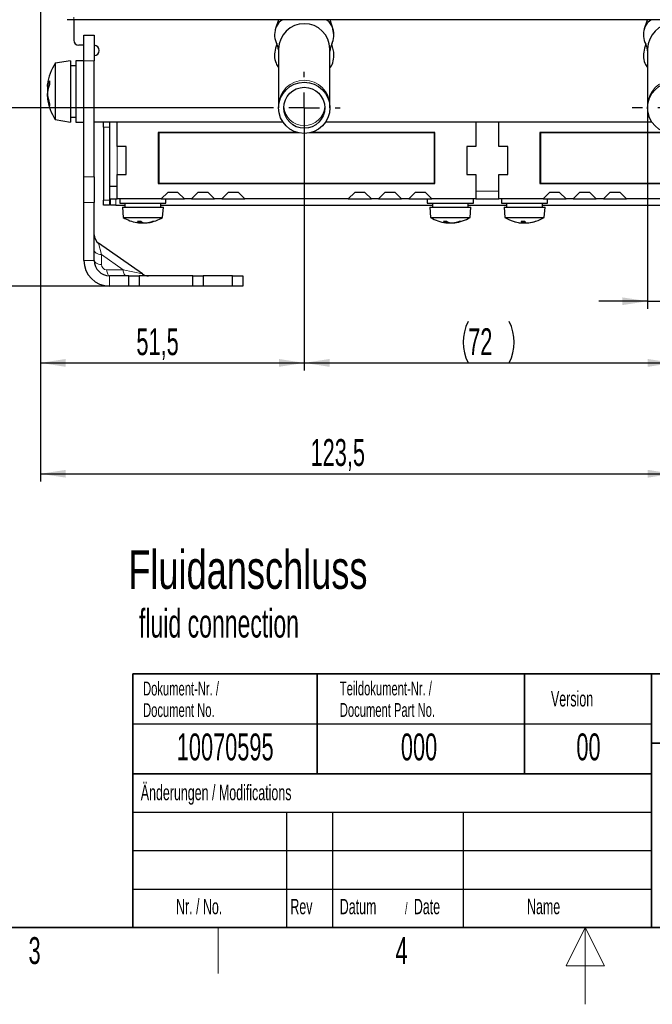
# Paper-space layout 'Blatt3' of a CAD drawing. Header units: millimetres. Extents: x 5 to 418, y 2 to 292.
# Tile 2 of 39: x 143 to 226, y 2 to 130. Entities that reach past the tile are written whole.
import ezdxf

# ---------------------------------------------------------------- set-up
doc = ezdxf.new("R2010")
doc.units = ezdxf.units.MM
doc.layers.add('SLD-0', color=7, linetype='Continuous')
doc.styles.add('SLDTEXTSTYLE0', font='TXT', dxfattribs={"width": 0.7})
doc.styles.add('SLDTEXTSTYLE1', font='TXT', dxfattribs={"width": 0.605})
doc.styles.add('SLDTEXTSTYLE3', font='TXT', dxfattribs={"width": 0.57})
doc.dimstyles.new('SLDDIMSTYLE2', dxfattribs={"dimtxt": 3.5, "dimasz": 3.302, "dimexe": 0, "dimexo": 0.0625, "dimgap": 0.875, "dimtad": 1, "dimlfac": 1.5, "dimrnd": 1e-09, "dimzin": 12, "dimdsep": 46, "dimtxsty": 'SLDTEXTSTYLE1', "dimsah": 1, "dimcen": 0.09, "dimadec": 0, "dimazin": 3, "dimtfac": 1, "dimtmove": 0, "dimatfit": 0, "dimfxl": 1, "dimfrac": 2, "dimtolj": 1, "dimtzin": 12, "dimarcsym": 0})
doc.dimstyles.new('SLDDIMSTYLE5', dxfattribs={"dimtxt": 3.5, "dimasz": 3.302, "dimexe": 0, "dimexo": 0.0625, "dimgap": 0.875, "dimtad": 1, "dimlfac": 1.5, "dimrnd": 1e-09, "dimzin": 12, "dimdsep": 46, "dimtxsty": 'SLDTEXTSTYLE1', "dimsah": 1, "dimcen": 0.09, "dimadec": 0, "dimazin": 3, "dimtfac": 1, "dimtofl": 0, "dimtmove": 0, "dimatfit": 3, "dimfxl": 1, "dimfrac": 2, "dimtolj": 1, "dimtzin": 12, "dimarcsym": 0})

# ---------------------------------------------------------------- blocks, each defined once
blk = doc.blocks.new('_D_12')
at = {"layer": 'SLD-0', "color": 7}
for p, q in [((146.11, 140.8), (146.11, 84.47)), ((180.44, 114), (180.44, 84.47)), ((146.11, 85.47), (180.44, 85.47))]:
    blk.add_line(p, q, dxfattribs=at)
for points in [[(146.11, 85.47), (149.41, 84.96), (149.41, 85.98)], [(180.44, 85.47), (177.14, 85.98), (177.14, 84.96)]]:
    blk.add_solid(points, dxfattribs=at)
at = {"layer": 'SLD-0', "color": 7, "insert": (158.6, 89.98), "char_height": 3.5, "attachment_point": 1, "style": 'SLDTEXTSTYLE1'}
blk.add_mtext('51,5', dxfattribs=at)
blk = doc.blocks.new('_D_13')
at = {"layer": 'SLD-0', "color": 7}
for p, q in [((180.44, 118.67), (180.44, 84.47)), ((228.44, 113.34), (228.44, 84.47)), ((180.44, 85.47), (228.44, 85.47))]:
    blk.add_line(p, q, dxfattribs=at)
for centre, start, end in [((207.14, 88.15), 153.4349, 206.5651), ((201.74, 88.15), 333.4349, 26.5651)]:
    blk.add_arc(centre, 6.01, start, end, dxfattribs=at)
for points in [[(180.44, 85.47), (183.74, 84.96), (183.74, 85.98)], [(228.44, 85.47), (225.14, 85.98), (225.14, 84.96)]]:
    blk.add_solid(points, dxfattribs=at)
at = {"layer": 'SLD-0', "color": 7, "insert": (201.77, 89.98), "char_height": 3.5, "attachment_point": 1, "style": 'SLDTEXTSTYLE1'}
blk.add_mtext('72', dxfattribs=at)
blk = doc.blocks.new('_D_14')
at = {"layer": 'SLD-0', "color": 7}
for p, q in [((225.11, 118.67), (225.11, 92.5)), ((231.78, 118.67), (231.78, 92.5)), ((225.11, 93.5), (218.76, 93.5)), ((225.11, 93.5), (231.78, 93.5)), ((231.78, 93.5), (256.92, 93.5))]:
    blk.add_line(p, q, dxfattribs=at)
for points in [[(225.11, 93.5), (221.81, 94), (221.81, 92.99)], [(231.78, 93.5), (235.08, 92.99), (235.08, 94)]]:
    blk.add_solid(points, dxfattribs=at)
at = {"layer": 'SLD-0', "color": 7, "char_height": 3.5, "attachment_point": 1}
for s, insert, style in [('D =', (238.86, 98.02), 'SLDTEXTSTYLE3'), ('%%c', (246.47, 98.01), 'SLDTEXTSTYLE1'), ('10', (251.58, 98.02), 'SLDTEXTSTYLE1')]:
    blk.add_mtext(s, dxfattribs=dict(at, insert=insert, style=style))
blk = doc.blocks.new('_D_15')
at = {"layer": 'SLD-0', "color": 7}
for p, q in [((146.11, 140.8), (146.11, 70.04)), ((228.44, 118.67), (228.44, 70.04)), ((146.11, 71.04), (228.44, 71.04))]:
    blk.add_line(p, q, dxfattribs=at)
for points in [[(146.11, 71.04), (149.41, 70.54), (149.41, 71.55)], [(228.44, 71.04), (225.14, 71.55), (225.14, 70.54)]]:
    blk.add_solid(points, dxfattribs=at)
at = {"layer": 'SLD-0', "color": 7, "insert": (181.26, 75.56), "char_height": 3.5, "attachment_point": 1, "style": 'SLDTEXTSTYLE1'}
blk.add_mtext('123,5', dxfattribs=at)
blk = doc.blocks.new('_D_16')
at = {"layer": 'SLD-0', "color": 7}
for p, q in [((149.48, 138.14), (133.46, 138.14)), ((134.46, 138.14), (134.46, 118.67)), ((175.78, 118.67), (133.46, 118.67))]:
    blk.add_line(p, q, dxfattribs=at)
for points in [[(134.46, 138.14), (133.95, 134.83), (134.97, 134.83)], [(134.46, 118.67), (134.97, 121.97), (133.95, 121.97)]]:
    blk.add_solid(points, dxfattribs=at)
at = {"layer": 'SLD-0', "color": 7, "insert": (129.95, 123.72), "char_height": 3.5, "attachment_point": 1, "rotation": 90, "style": 'SLDTEXTSTYLE1'}
blk.add_mtext('29,2', dxfattribs=at)
blk = doc.blocks.new('_D_17')
at = {"layer": 'SLD-0', "color": 7}
for p, q in [((175.78, 118.67), (133.46, 118.67)), ((134.46, 118.67), (134.46, 95.47)), ((158.94, 95.47), (133.46, 95.47))]:
    blk.add_line(p, q, dxfattribs=at)
for points in [[(134.46, 118.67), (133.95, 115.37), (134.97, 115.37)], [(134.46, 95.47), (134.97, 98.77), (133.95, 98.77)]]:
    blk.add_solid(points, dxfattribs=at)
at = {"layer": 'SLD-0', "color": 7, "insert": (129.95, 102.39), "char_height": 3.5, "attachment_point": 1, "rotation": 90, "style": 'SLDTEXTSTYLE1'}
blk.add_mtext('34,8', dxfattribs=at)
blk = doc.blocks.new('_D_18')
at = {"layer": 'SLD-0', "color": 7}
for p, q in [((149.48, 138.14), (119.8, 138.14)), ((120.8, 138.14), (120.8, 95.47)), ((158.94, 95.47), (119.8, 95.47))]:
    blk.add_line(p, q, dxfattribs=at)
for centre, start, end in [((118.12, 114.1), 63.4349, 116.5651), ((118.12, 119.5), 243.4349, 296.5651)]:
    blk.add_arc(centre, 6.01, start, end, dxfattribs=at)
for points in [[(120.8, 138.14), (120.29, 134.83), (121.31, 134.83)], [(120.8, 95.47), (121.31, 98.77), (120.29, 98.77)]]:
    blk.add_solid(points, dxfattribs=at)
at = {"layer": 'SLD-0', "color": 7, "insert": (116.29, 114.13), "char_height": 3.5, "attachment_point": 1, "rotation": 90, "style": 'SLDTEXTSTYLE1'}
blk.add_mtext('64', dxfattribs=at)
blk = doc.blocks.new('SW_CENTERMARKSYMBOL_6')
at = {"layer": 'SLD-0', "color": 0}
for p, q in [((0, 4), (0, 4.67)), ((0, 0), (0, 2)), ((-4, 0), (-4.67, 0)), ((0, 0), (-2, 0)), ((0, 0), (0, -2)), ((0, 0), (2, 0)), ((4, 0), (4.67, 0)), ((0, -4), (0, -4.67))]:
    blk.add_line(p, q, dxfattribs=at)
blk = doc.blocks.new('SW_CENTERMARKSYMBOL_7')
at = {"layer": 'SLD-0', "color": 0}
for p, q in [((0, 4), (0, 5.33)), ((0, 0), (0, 2)), ((-4, 0), (-5.33, 0)), ((0, 0), (-2, 0)), ((0, 0), (0, -2)), ((0, 0), (2, 0)), ((4, 0), (5.33, 0)), ((0, -4), (0, -5.33))]:
    blk.add_line(p, q, dxfattribs=at)

psp = doc.layouts.new('Blatt3')

# ---------------------------------------------------------------- linework, layer by layer
at = {"color": 7, "linetype": 'Continuous', "lineweight": 25}
for p, q in [((150.4428, 130.1352), (149.5767, 130.1352)), ((150.4428, 130.1352), (150.4428, 127.4685)), ((307.7761, 130.1352), (150.4428, 130.1352)), ((177.0873, 130.1352), (176.71, 128.9975)), ((177.1393, 129.7526), (176.7896, 129.2077)), ((177.4048, 129.9876), (177.1393, 129.7526)), ((177.6454, 130.1352), (177.4048, 129.9876)), ((184.1756, 128.9975), (183.7982, 130.1352)), ((224.71, 128.9975), (225.0873, 130.1352)), ((224.7896, 129.2077), (225.1393, 129.7526)), ((225.4048, 129.9876), (225.1393, 129.7526)), ((225.6454, 130.1352), (225.4048, 129.9876)), ((176.6928, 128.8546), (176.7764, 129.1751)), ((176.7761, 129.1752), (176.71, 128.9975)), ((176.7896, 129.2077), (176.7763, 129.1755)), ((184.1095, 129.1752), (184.096, 129.2077)), ((184.3093, 128.1997), (184.1095, 129.1752)), ((224.7764, 129.1751), (224.6907, 128.8464)), ((224.71, 128.9975), (224.7761, 129.1752)), ((224.7896, 129.2077), (224.7761, 129.1752)), ((151.7761, 128.1352), (153.1095, 128.1352)), ((151.7761, 124.8018), (151.7761, 128.1352)), ((153.1095, 128.1352), (153.1095, 124.8018)), ((176.8787, 126.9429), (176.7116, 126.4106)), ((184.1772, 126.4096), (184.0089, 126.9468)), ((224.8787, 126.9429), (224.7116, 126.4106)), ((151.7761, 126.8018), (151.1095, 126.8018)), ((177.1095, 126.3352), (177.1095, 118.9727)), ((183.7761, 118.9727), (183.7761, 126.3352)), ((225.1095, 126.3352), (225.1095, 118.9727)), ((150.0428, 124.8018), (148.0428, 124.4685)), ((148.0428, 124.4685), (148.0428, 117.7118)), ((150.0428, 124.8018), (150.0428, 117.4309)), ((151.7761, 124.8018), (150.7095, 124.8018)), ((150.7095, 124.8018), (150.7095, 117.4309)), ((151.7761, 109.6822), (151.7761, 124.8018)), ((153.1095, 109.6822), (153.1095, 124.8018)), ((150.7095, 124.1352), (150.0428, 124.1352)), ((147.2187, 121.4732), (147.0156, 121.5178)), ((147.026, 121.5155), (147.0156, 121.4796)), ((147.0754, 121.4671), (147.0156, 121.4796)), ((147.047, 121.4147), (147.0156, 121.4207)), ((147.0242, 121.194), (147.0156, 121.195)), ((147.0257, 121.0807), (147.0156, 121.0816)), ((147.0648, 120.9573), (147.0156, 120.9597)), ((147.0339, 120.1865), (147.0156, 120.183)), ((147.0541, 120.1321), (147.0156, 120.1241)), ((147.0814, 120.1003), (147.0156, 120.0858)), ((177.1095, 118.9727), (177.1095, 118.6685)), ((183.7761, 118.6685), (183.7761, 118.9727)), ((225.1095, 118.9727), (225.1095, 118.6685)), ((148.0428, 117.7118), (148.0428, 117.1352)), ((148.0428, 117.1352), (150.0428, 116.8018)), ((150.0428, 117.4685), (150.7095, 117.4685)), ((150.0428, 117.4309), (150.0428, 116.8018)), ((150.7095, 117.4309), (150.7095, 116.8018)), ((150.7095, 116.8018), (151.7761, 116.8018)), ((177.6812, 116.8018), (153.1095, 116.8018)), ((154.3095, 116.1352), (154.3095, 116.8018)), ((155.1095, 116.8018), (155.1095, 116.1352)), ((156.1095, 113.6352), (156.1095, 116.8018)), ((225.6812, 116.8018), (183.2044, 116.8018)), ((202.7761, 116.8018), (202.7761, 113.6352)), ((205.7761, 113.6352), (205.7761, 116.8018)), ((154.3095, 116.1352), (154.3095, 106.6685)), ((155.1095, 116.1352), (155.1095, 106.6685)), ((179.5095, 115.4685), (161.4428, 115.4685)), ((161.4428, 115.4685), (161.4428, 108.8018)), ((179.7795, 115.4018), (161.5095, 115.4018)), ((161.5095, 115.4018), (161.5095, 108.8685)), ((197.3761, 115.4018), (181.1061, 115.4018)), ((197.4428, 115.4685), (181.3761, 115.4685)), ((197.3761, 108.8685), (197.3761, 115.4018)), ((197.4428, 108.8018), (197.4428, 115.4685)), ((227.5095, 115.4685), (211.1095, 115.4685)), ((211.1095, 115.4685), (211.1095, 108.8018)), ((211.1761, 115.4018), (211.1761, 108.8685)), ((227.7795, 115.4018), (211.1761, 115.4018)), ((157.2761, 113.6352), (156.1095, 113.6352)), ((157.2761, 109.9685), (157.2761, 113.6352)), ((202.7761, 113.6352), (201.6095, 113.6352)), ((201.6095, 113.6352), (201.6095, 109.9685)), ((206.9428, 113.6352), (205.7761, 113.6352)), ((206.9428, 109.9685), (206.9428, 113.6352)), ((151.7761, 106.3488), (151.7761, 109.6822)), ((153.1095, 109.6822), (153.1095, 106.3488)), ((156.1095, 109.9685), (157.2761, 109.9685)), ((156.1095, 106.8018), (156.1095, 109.9685)), ((201.6095, 109.9685), (202.7761, 109.9685)), ((202.7761, 109.9685), (202.7761, 106.8018)), ((205.7761, 109.9685), (206.9428, 109.9685)), ((205.7761, 106.8018), (205.7761, 109.9685)), ((155.1095, 108.4685), (156.1095, 108.4685)), ((161.4428, 108.8018), (197.4428, 108.8018)), ((161.5095, 108.8685), (197.3761, 108.8685)), ((162.6747, 107.6366), (161.8399, 106.8018)), ((164.008, 107.6366), (162.6747, 107.6366)), ((164.8428, 106.8018), (164.008, 107.6366)), ((166.608, 107.6366), (165.7733, 106.8018)), ((167.9414, 107.6366), (166.608, 107.6366)), ((168.7761, 106.8018), (167.9414, 107.6366)), ((170.5414, 107.6366), (169.7066, 106.8018)), ((171.8747, 107.6366), (170.5414, 107.6366)), ((172.7095, 106.8018), (171.8747, 107.6366)), ((187.0109, 107.6366), (186.1761, 106.8018)), ((188.3442, 107.6366), (187.0109, 107.6366)), ((189.179, 106.8018), (188.3442, 107.6366)), ((190.9442, 107.6366), (190.1095, 106.8018)), ((192.2776, 107.6366), (190.9442, 107.6366)), ((193.1123, 106.8018), (192.2776, 107.6366)), ((194.8776, 107.6366), (194.0428, 106.8018)), ((196.2109, 107.6366), (194.8776, 107.6366)), ((197.0457, 106.8018), (196.2109, 107.6366)), ((211.1095, 108.8018), (247.1095, 108.8018)), ((211.1761, 108.8685), (247.0428, 108.8685)), ((212.3414, 107.6366), (211.5066, 106.8018)), ((213.6747, 107.6366), (212.3414, 107.6366)), ((214.5095, 106.8018), (213.6747, 107.6366)), ((216.2747, 107.6366), (215.4399, 106.8018)), ((217.608, 107.6366), (216.2747, 107.6366)), ((218.4428, 106.8018), (217.608, 107.6366)), ((220.208, 107.6366), (219.3733, 106.8018)), ((221.5414, 107.6366), (220.208, 107.6366)), ((222.3761, 106.8018), (221.5414, 107.6366)), ((154.3095, 106.0018), (154.3095, 106.6685)), ((155.1095, 106.6685), (155.1095, 106.0018)), ((155.2428, 106.0018), (155.2428, 106.8018)), ((155.2428, 106.8018), (155.9095, 106.8018)), ((155.9095, 106.8018), (156.1095, 106.8018)), ((161.8399, 106.8018), (156.1095, 106.8018)), ((156.4428, 106.8018), (156.4428, 106.2685)), ((161.8399, 106.8018), (162.2741, 106.8018)), ((162.2741, 106.8018), (162.4428, 106.8018)), ((162.4428, 106.2685), (162.4428, 106.8018)), ((162.4428, 106.8018), (164.8428, 106.8018)), ((165.7733, 106.8018), (164.8428, 106.8018)), ((165.7733, 106.8018), (168.7761, 106.8018)), ((169.7066, 106.8018), (168.7761, 106.8018)), ((169.7066, 106.8018), (172.7095, 106.8018)), ((186.1761, 106.8018), (172.7095, 106.8018)), ((186.1761, 106.8018), (189.179, 106.8018)), ((190.1095, 106.8018), (189.179, 106.8018)), ((190.1095, 106.8018), (193.1123, 106.8018)), ((194.0428, 106.8018), (193.1123, 106.8018)), ((194.0428, 106.8018), (196.4428, 106.8018)), ((196.4428, 106.8018), (196.4428, 106.2685)), ((196.4428, 106.8018), (197.0457, 106.8018)), ((202.7761, 106.8018), (197.0457, 106.8018)), ((202.4428, 106.2685), (202.4428, 106.8018)), ((202.7761, 106.8018), (205.7761, 106.8018)), ((211.5066, 106.8018), (205.7761, 106.8018)), ((206.1095, 106.8018), (206.1095, 106.2685)), ((211.5066, 106.8018), (212.077, 106.8018)), ((212.077, 106.8018), (212.1095, 106.8018)), ((212.1095, 106.2685), (212.1095, 106.8018)), ((212.1095, 106.8018), (214.5095, 106.8018)), ((215.4399, 106.8018), (214.5095, 106.8018)), ((215.4399, 106.8018), (218.4428, 106.8018)), ((219.3733, 106.8018), (218.4428, 106.8018)), ((219.3733, 106.8018), (222.3761, 106.8018)), ((235.8428, 106.8018), (222.3761, 106.8018)), ((151.7761, 98.8018), (151.7761, 106.3488)), ((153.1095, 98.8018), (153.1095, 106.3488)), ((155.1095, 106.0018), (154.3095, 106.0018)), ((155.9095, 106.0018), (155.2428, 106.0018)), ((155.9095, 106.0018), (157.1095, 106.0018)), ((156.4428, 106.2685), (162.2741, 106.2685)), ((156.7761, 105.7352), (156.8761, 104.4018)), ((156.7761, 105.7352), (161.9595, 105.7352)), ((157.1095, 106.2685), (157.1095, 105.7352)), ((161.7761, 105.7352), (161.7761, 106.2685)), ((161.7761, 106.0018), (197.1095, 106.0018)), ((161.9595, 105.7352), (162.1095, 105.7352)), ((162.0095, 104.4018), (162.1095, 105.7352)), ((162.2741, 106.2685), (162.4428, 106.2685)), ((196.4428, 106.2685), (202.0807, 106.2685)), ((196.7761, 105.7352), (196.8761, 104.4018)), ((196.7761, 105.7352), (201.7876, 105.7352)), ((197.1095, 106.2685), (197.1095, 105.7352)), ((201.7761, 105.7352), (201.7761, 106.2685)), ((201.7761, 106.0018), (206.7761, 106.0018)), ((201.7876, 105.7352), (202.1095, 105.7352)), ((202.0095, 104.4018), (202.1095, 105.7352)), ((202.0807, 106.2685), (202.4428, 106.2685)), ((206.1095, 106.2685), (212.077, 106.2685)), ((206.4428, 105.7352), (206.5428, 104.4018)), ((206.4428, 105.7352), (211.7472, 105.7352)), ((206.7761, 106.2685), (206.7761, 105.7352)), ((211.4428, 105.7352), (211.4428, 106.2685)), ((211.4428, 106.0018), (246.7761, 106.0018)), ((211.6761, 104.4018), (211.7761, 105.7352)), ((211.7472, 105.7352), (211.7761, 105.7352)), ((212.077, 106.2685), (212.1095, 106.2685)), ((156.8761, 104.4018), (161.8651, 104.4018)), ((159.0538, 103.8967), (159.0264, 103.7027)), ((159.0435, 103.8239), (159.0462, 103.7027)), ((159.2498, 103.8448), (159.2395, 103.6912)), ((161.8651, 104.4018), (162.0095, 104.4018)), ((196.8761, 104.4018), (201.6997, 104.4018)), ((198.9923, 103.876), (198.9687, 103.7027)), ((199.0185, 103.8612), (198.9934, 103.6912)), ((199.1125, 103.8127), (199.1173, 103.7027)), ((201.6997, 104.4018), (202.0095, 104.4018)), ((206.5428, 104.4018), (211.6483, 104.4018)), ((208.8029, 103.8965), (208.7753, 103.7027)), ((208.849, 103.8958), (208.8302, 103.6912)), ((208.9517, 103.896), (208.9256, 103.7027)), ((211.6483, 104.4018), (211.6761, 104.4018)), ((158.663, 103.7315), (158.9023, 103.6987)), ((158.8694, 103.7031), (158.8694, 103.7027)), ((158.9818, 103.6915), (158.9817, 103.6912)), ((158.9874, 103.6931), (158.9871, 103.6912)), ((159.0144, 103.6915), (159.0143, 103.6912)), ((159.0892, 103.6933), (159.0889, 103.6912)), ((159.2525, 103.692), (159.2524, 103.6912)), ((159.3579, 103.6926), (159.3579, 103.6912)), ((159.3727, 103.7659), (159.3649, 103.7027)), ((159.5529, 103.699), (159.5532, 103.6912)), ((159.7498, 103.6964), (159.7503, 103.6912)), ((159.8589, 103.7049), (159.8592, 103.7027)), ((159.8633, 103.7054), (159.8653, 103.6912)), ((159.8712, 103.6915), (159.8712, 103.6912)), ((159.8982, 103.6931), (159.8984, 103.6912)), ((159.9038, 103.6915), (159.9039, 103.6912)), ((159.9833, 103.6987), (160.2226, 103.7315)), ((160.0109, 103.7251), (160.0125, 103.7027)), ((198.9742, 103.6924), (198.974, 103.6912)), ((198.9992, 103.6927), (198.999, 103.6912)), ((199.027, 103.6932), (199.0267, 103.6912)), ((199.1087, 103.7037), (199.1086, 103.7027)), ((199.1643, 103.6991), (199.1635, 103.6912)), ((199.2918, 103.6919), (199.2918, 103.6912)), ((199.3111, 103.734), (199.3092, 103.6912)), ((199.448, 103.6917), (199.448, 103.6912)), ((199.6585, 103.6952), (199.6588, 103.6912)), ((199.8188, 103.6961), (199.8194, 103.6912)), ((199.8864, 103.6927), (199.8866, 103.6912)), ((199.8881, 103.7188), (199.8922, 103.6912)), ((199.9114, 103.6924), (199.9116, 103.6912)), ((200.0143, 103.7399), (200.0177, 103.7027)), ((208.5363, 103.7058), (208.536, 103.7027)), ((208.6484, 103.6915), (208.6484, 103.6912)), ((208.6545, 103.6956), (208.6538, 103.6912)), ((208.7558, 103.6933), (208.7556, 103.6912)), ((208.9065, 103.6958), (208.9062, 103.6912)), ((209.0246, 103.6926), (209.0246, 103.6912)), ((209.2189, 103.7174), (209.2199, 103.6912)), ((209.4169, 103.6924), (209.417, 103.6912)), ((209.4854, 103.6961), (209.4861, 103.6912)), ((209.5316, 103.6935), (209.5319, 103.6912)), ((209.5644, 103.6956), (209.5651, 103.6912)), ((209.5705, 103.6915), (209.5705, 103.6912)), ((209.6539, 103.7114), (209.6543, 103.7027)), ((159.3954, 97.043), (153.678, 101.0463)), ((157.6095, 96.8018), (155.1095, 96.8018)), ((157.6095, 95.4685), (157.6095, 96.8018)), ((157.6095, 96.8018), (158.9428, 96.8018)), ((158.9428, 96.8018), (158.9428, 95.4685)), ((165.9428, 96.8018), (158.9428, 96.8018)), ((165.9428, 95.4685), (165.9428, 96.8018)), ((165.9428, 96.8018), (167.2761, 96.8018)), ((167.2761, 96.8018), (167.2761, 95.4685)), ((171.1095, 96.8018), (167.2761, 96.8018)), ((171.1095, 95.4685), (171.1095, 96.8018)), ((171.1095, 96.8018), (172.4428, 96.8018)), ((172.4428, 96.8018), (172.4428, 95.4685)), ((157.6095, 95.4685), (155.1095, 95.4685)), ((158.9428, 95.4685), (157.6095, 95.4685)), ((165.9428, 95.4685), (158.9428, 95.4685)), ((167.2761, 95.4685), (165.9428, 95.4685)), ((171.1095, 95.4685), (167.2761, 95.4685)), ((172.4428, 95.4685), (171.1095, 95.4685))]:
    psp.add_line(p, q, dxfattribs=at)
at = {"color": 7, "linetype": 'Continuous', "lineweight": 18}
for p, q in [((150.4428, 130.1352), (150.4428, 130.4627)), ((184.096, 129.2077), (184.1058, 129.2077)), ((184.1095, 129.1752), (184.1166, 129.1752)), ((153.1095, 124.8018), (151.7761, 124.8018)), ((155.1095, 116.1352), (154.3095, 116.1352)), ((156.1095, 109.9685), (156.1095, 113.6352)), ((151.7761, 109.6822), (153.1095, 109.6822)), ((205.7761, 107.8018), (202.7761, 107.8018)), ((154.3095, 106.6685), (155.1095, 106.6685)), ((155.9095, 106.8018), (155.9095, 106.0018)), ((153.1095, 106.3488), (151.7761, 106.3488)), ((154.0604, 99.5578), (153.678, 101.0463)), ((153.1095, 98.8018), (151.7761, 98.8018)), ((154.0604, 99.5578), (154.0604, 98.2557)), ((156.872, 97.5891), (154.0604, 99.5578)), ((154.7271, 97.5891), (156.872, 97.5891)), ((156.872, 97.5891), (159.3954, 97.043)), ((155.1095, 96.8018), (155.1095, 95.4685))]:
    psp.add_line(p, q, dxfattribs=at)
at = {"color": 7, "linetype": 'Continuous', "lineweight": 25, "flags": 128}
for points in [[(147.0156, 121.5178), (147.0321, 121.6741), (147.0361, 121.7055)], [(147.0398, 121.4745), (147.0321, 121.3983), (147.0156, 121.195)], [(147.0541, 121.4715), (147.0321, 121.2786), (147.0156, 121.0816)], [(147.0519, 121.4541), (147.0321, 121.4388), (147.0156, 121.4207)], [(147.0156, 120.9597), (147.0321, 120.8284), (147.0361, 120.8018)], [(147.0541, 120.1321), (147.0321, 120.3251), (147.0156, 120.5221)], [(147.0398, 120.1292), (147.0321, 120.2054), (147.0156, 120.4087)], [(158.8731, 103.7027), (158.7592, 103.717), (158.663, 103.7315)], [(159.3649, 103.7027), (159.4069, 103.717), (159.4428, 103.7315)], [(198.9749, 103.7222), (199.0097, 103.717), (199.1173, 103.7027)]]:
    psp.add_lwpolyline(points, dxfattribs=at)
at = {"color": 7, "linetype": 'Continuous', "lineweight": 18, "flags": 128}
for points in [[(154.0604, 99.5578), (153.8618, 99.5908), (153.678, 99.6369), (153.5138, 99.695), (153.3733, 99.7635), (153.2601, 99.8407), (153.1771, 99.9246), (153.1265, 100.0131), (153.1095, 100.1039)], [(154.0604, 98.2557), (153.8618, 98.2888), (153.678, 98.3349), (153.5138, 98.3929), (153.3733, 98.4614), (153.2601, 98.5386), (153.1771, 98.6225), (153.1265, 98.711), (153.1095, 98.8018)], [(154.7271, 97.5891), (154.7556, 97.4206), (154.7914, 97.2669), (154.8337, 97.131), (154.8817, 97.0158), (154.9344, 96.9237), (154.9907, 96.8565), (155.0495, 96.8156), (155.1095, 96.8018)], [(157.2544, 96.8018), (157.1944, 96.8156), (157.1357, 96.8565), (157.0794, 96.9237), (157.0267, 97.0158), (156.9786, 97.131), (156.9363, 97.2669), (156.9005, 97.4206), (156.872, 97.5891)]]:
    psp.add_lwpolyline(points, dxfattribs=at)
at = {"color": 7, "linetype": 'Continuous', "lineweight": 25}
for centre, radius in [((180.4428, 118.6685), 3.3333), ((228.4428, 118.6685), 3.3333), ((180.4428, 118.6685), 2.6667)]:
    psp.add_circle(centre, radius, dxfattribs=at)
for centre, radius, start, end in [((180.4428, 126.2835), 3.3337, 0.88751, 179.11249), ((228.4428, 126.2835), 3.3337, 0.88751, 179.11249), ((179.2095, 128.1685), 2.6333, 161.650892, 207.73729), ((181.6761, 128.1685), 2.6333, 332.358508, 18.349108), ((227.2095, 128.1685), 2.6333, 161.650892, 207.73729), ((151.1095, 127.4685), 0.6667, 180, 270), ((153.1095, 126.1352), 0.6667, 270, 90), ((153.8115, 120.8018), 6.8354, 147.559613, 172.403347), ((148.3694, 121.294), 1.3722, 140.210461, 170.611507), ((152.192, 121.9361), 4.8827, 177.228596, 182.771404), ((150.3203, 120.2774), 3.325, 154.669071, 173.669285), ((152.7676, 120.539), 5.7674, 170.739525, 175.817528), ((152.9152, 121.0842), 5.9161, 184.26674, 198.805643), ((150.9783, 120.4239), 3.9771, 184.876028, 202.913221), ((153.8115, 120.8018), 6.8354, 187.596653, 212.440387), ((149.3037, 119.0263), 1.9944, 175.66328, 184.33672), ((159.4428, 108.5268), 4.8583, 238.109208, 260.763222), ((158.9577, 108.2047), 4.3091, 267.062907, 272.937093), ((159.2634, 104.3584), 0.6972, 220.962742, 250.126384), ((159.8364, 104.6405), 0.9896, 228.334094, 251.397308), ((159.3386, 108.187), 4.5122, 276.372467, 288.231329), ((159.4646, 108.5074), 4.8314, 276.026034, 287.567453), ((159.5393, 107.9329), 4.2566, 276.383526, 288.713198), ((159.5468, 107.8369), 4.1606, 278.923543, 284.259347), ((159.4428, 108.5268), 4.8583, 279.236778, 301.890792), ((160.8276, 104.4272), 0.5316, 261.634355, 278.365645), ((199.4428, 108.5268), 4.8583, 238.109208, 263.34091), ((198.744, 107.6367), 3.741, 266.847759, 273.152241), ((199.2402, 104.8567), 1.1855, 233.694993, 256.761154), ((199.774, 105.2131), 1.5493, 237.8568, 257.142053), ((199.2886, 107.6955), 4.0215, 276.849402, 289.357117), ((199.4428, 108.5268), 4.8583, 276.65909, 301.890792), ((199.5778, 107.3536), 3.6773, 276.870628, 290.148282), ((200.733, 104.9953), 1.0997, 264.184952, 275.815048), ((209.1095, 108.5268), 4.8583, 238.109208, 252.221094), ((209.065, 108.4007), 4.7246, 252.238435, 263.920422), ((209.1095, 108.5268), 4.8583, 252.368948, 263.612064), ((208.894, 108.6289), 4.7333, 267.19761, 272.80239), ((209.0747, 104.0037), 0.4246, 193.959431, 225.158055), ((208.5438, 104.1956), 0.6236, 307.760087, 331.833413), ((209.6752, 104.1956), 0.6236, 208.166587, 232.239913), ((209.0648, 108.5188), 4.8434, 276.075531, 287.56552), ((209.1095, 108.5268), 4.8583, 276.387936, 287.631052), ((209.1539, 108.4007), 4.7246, 276.079578, 287.761565), ((210.5608, 104.0031), 0.1074, 251.354937, 288.645063), ((209.1095, 108.5268), 4.8583, 287.778906, 301.890792), ((159.1041, 105.5012), 1.8138, 262.565208, 266.303778), ((159.09, 105.2445), 1.5571, 261.975104, 266.01123), ((159.1666, 106.519), 2.8316, 264.049268, 267.038404), ((159.3196, 108.1543), 4.4669, 265.259589, 267.6354), ((158.9679, 103.7263), 0.0631, 326.18182, 338.00386), ((159.4328, 108.581), 4.8936, 265.468758, 267.736205), ((159.1113, 105.7822), 2.0949, 273.507909, 276.951854), ((159.177, 106.7998), 3.1125, 272.862102, 275.694314), ((159.1964, 107.0565), 3.3692, 272.748065, 275.471519), ((159.6892, 107.0565), 3.3692, 264.528481, 267.251935), ((159.7086, 106.7998), 3.1125, 264.305686, 267.137898), ((159.7742, 105.7822), 2.0949, 263.048146, 266.492091), ((159.4528, 108.581), 4.8936, 272.263795, 274.531242), ((159.8591, 104.1472), 0.4603, 254.97739, 262.203621), ((159.9176, 103.7263), 0.0631, 201.99614, 213.81818), ((159.719, 106.519), 2.8316, 272.961596, 275.950732), ((159.7815, 105.5012), 1.8138, 273.696222, 277.434792), ((159.7956, 105.2445), 1.5571, 273.98877, 278.024896), ((199.118, 105.7453), 2.0579, 263.020111, 266.529123), ((199.023, 103.7872), 0.1005, 237.286611, 252.852446), ((199.0169, 103.9576), 0.2709, 280.495485, 289.795325), ((199.5014, 108.5128), 4.8255, 265.435288, 267.717133), ((199.0644, 104.9169), 1.2297, 274.622304, 279.09956), ((199.1598, 106.5558), 2.8685, 272.984555, 275.933352), ((199.7258, 106.5558), 2.8685, 264.066648, 267.015445), ((199.3842, 108.5128), 4.8255, 272.282867, 274.564712), ((199.8211, 104.9169), 1.2297, 260.90044, 265.377696), ((199.5338, 108.3442), 4.6568, 272.317223, 274.643387), ((199.7676, 105.7453), 2.0579, 273.470877, 276.979889), ((208.9652, 107.1515), 3.4754, 258.79916, 262.906937), ((208.7707, 105.5012), 1.8138, 262.565208, 266.303778), ((208.7567, 105.2445), 1.5571, 261.975104, 266.01123), ((208.9003, 107.3844), 3.697, 264.791007, 267.404821), ((208.6835, 103.9576), 0.2709, 280.495485, 289.795325), ((209.1899, 108.4392), 4.7519, 265.399497, 267.698409), ((208.7311, 104.9169), 1.2297, 274.622304, 279.09956), ((208.8436, 106.7998), 3.1125, 272.862102, 275.694314), ((208.863, 107.0565), 3.3692, 272.748065, 275.471519), ((209.3559, 107.0565), 3.3692, 264.528481, 267.251935), ((209.3753, 106.7998), 3.1125, 264.305686, 267.137898), ((208.849, 105.2313), 1.5585, 281.228392, 287.166971), ((209.029, 108.4392), 4.7519, 272.301591, 274.600503), ((209.4878, 104.9169), 1.2297, 260.90044, 265.377696), ((209.2004, 108.3442), 4.6568, 272.317223, 274.643387), ((209.3187, 107.3844), 3.697, 272.595179, 275.208993), ((209.4482, 105.5012), 1.8138, 273.696222, 277.434792), ((209.5277, 103.8611), 0.174, 282.406684, 294.397601), ((209.4622, 105.2445), 1.5571, 273.98877, 278.024896), ((154.4428, 102.1385), 1.3333, 180, 236.241186), ((155.1095, 98.8018), 3.3333, 180, 270), ((155.1095, 98.8018), 2, 180, 270), ((160.1601, 98.1352), 1.3333, 234.761719, 270)]:
    psp.add_arc(centre, radius, start, end, dxfattribs=at)
at = {"color": 7, "linetype": 'Continuous', "lineweight": 18}
for centre, radius, start, end in [((180.4428, 118.9122), 3.3339, 1.039942, 178.960058), ((228.4428, 118.9122), 3.3339, 1.039942, 178.960058), ((180.4428, 119.0212), 2.6696, 184.271057, 355.728943), ((154.7271, 98.2557), 0.6667, 180, 270)]:
    psp.add_arc(centre, radius, start, end, dxfattribs=at)
at = {"color": 7, "linetype": 'Continuous', "lineweight": 25}
for points, knots in [([(184.096, 129.2077), (183.9991, 129.3895), (183.8053, 129.7531), (183.4547, 130.0226), (183.257, 130.1263), (183.2402, 130.1352)], [0, 0, 0, 0, 0.477707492, 0.955419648, 1, 1, 1, 1]), ([(176.8234, 127.0981), (176.8291, 127.0881), (176.8408, 127.0679), (176.9369, 126.7758), (177.0275, 126.4297), (177.0896, 126.1186), (177.1095, 126.0189)], [0, 0, 0, 0, 0.297518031, 0.602946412, 0.872786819, 1, 1, 1, 1]), ([(183.7761, 125.9753), (183.8207, 126.1734), (183.9502, 126.7496), (184.045, 126.9953), (184.1071, 127.1565)], [0, 0, 0, 0, 0.34398102, 1, 1, 1, 1]), ([(224.8263, 127.0913), (224.8318, 127.0813), (224.843, 127.0612), (224.9384, 126.7701), (225.0266, 126.4335), (225.0865, 126.1336), (225.1045, 126.0436)], [0, 0, 0, 0, 0.30095234, 0.60992678, 0.88293125, 1, 1, 1, 1]), ([(176.7116, 126.4106), (176.6462, 126.0867), (176.5153, 125.4388), (176.6795, 124.5435), (176.9881, 124.0938), (177.1095, 123.917)], [0, 0, 0, 0, 0.37769972, 0.75532082, 1, 1, 1, 1]), ([(183.7761, 123.8658), (183.7953, 123.8862), (184.0238, 124.1299), (184.2438, 124.7782), (184.3617, 125.639), (184.2316, 126.1821), (184.1772, 126.4096)], [0, 0, 0, 0, 0.03145736, 0.37582328, 0.73844003, 1, 1, 1, 1]), ([(224.7116, 126.4106), (224.6462, 126.0867), (224.5153, 125.4388), (224.6795, 124.5435), (224.9881, 124.0938), (225.1095, 123.917)], [0, 0, 0, 0, 0.37769972, 0.75532082, 1, 1, 1, 1])]:
    psp.add_open_spline(points, degree=3, knots=knots, dxfattribs=at)
at = {"layer": 'SLD-0', "lineweight": 35}
for p, q in [((158.1167, 45), (225.6167, 45)), ((158.1167, 45), (158.1167, 32)), ((182.1167, 45), (182.1167, 32)), ((209.1167, 45), (209.1167, 32)), ((225.6167, 45), (225.6167, 32)), ((225.6167, 45), (266.3305, 45)), ((225.6167, 45), (225.6167, 36)), ((225.6167, 36), (266.3305, 36)), ((225.6167, 36), (225.6167, 12)), ((158.1167, 32), (158.1167, 12)), ((158.1167, 32), (225.6167, 32)), ((26, 12), (408, 12)), ((225.6167, 12), (266.3305, 12))]:
    psp.add_line(p, q, dxfattribs=at)
at = {"layer": 'SLD-0'}
for p, q in [((158.1167, 38.5), (225.6167, 38.5)), ((158.1167, 27), (225.6167, 27)), ((178.1167, 27), (178.1167, 12)), ((184.1167, 27), (184.1167, 12)), ((201.1167, 27), (201.1167, 12)), ((158.1167, 22), (225.6167, 22)), ((158.1167, 17), (225.6167, 17))]:
    psp.add_line(p, q, dxfattribs=at)
at = {"layer": 'SLD-0', "lineweight": 25}
psp.add_line((158.1167, 32), (225.6167, 32), dxfattribs=at)
at = {"layer": 'SLD-0', "color": 7, "linetype": 'Continuous', "lineweight": 35}
for p in [(225.6167, 32), (158.1167, 12)]:
    psp.add_line(p, (225.6167, 12), dxfattribs=at)
at = {"layer": 'SLD-0', "lineweight": 18}
psp.add_line((169.25, 6), (169.25, 12), dxfattribs=at)
at = {"layer": 'SLD-0', "color": 7, "linetype": 'Continuous', "lineweight": 18}
for p, q in [((217, 12), (214.5, 7)), ((217, 2), (217, 12)), ((219.5, 7), (217, 12)), ((214.5, 7), (219.5, 7))]:
    psp.add_line(p, q, dxfattribs=at)

# ---------------------------------------------------------------- block references
at = {"layer": 'SLD-0', "color": 7}
for name, p in [('SW_CENTERMARKSYMBOL_6', (180.4428, 118.6685)), ('SW_CENTERMARKSYMBOL_7', (228.4428, 118.6685))]:
    psp.add_blockref(name, p, dxfattribs=at)

# ---------------------------------------------------------------- texts
at = {"layer": 'SLD-0', "color": 7, "attachment_point": 1}
for s, insert, char_height, style in [('Fluidanschluss', (157.5461, 61.0917), 5.027083, 'SLDTEXTSTYLE0'), ('fluid connection', (158.9351, 53.4326), 3.704167, 'SLDTEXTSTYLE1')]:
    psp.add_mtext(s, dxfattribs=dict(at, insert=insert, char_height=char_height, style=style))
at = {"layer": 'SLD-0', "style": 'SLDTEXTSTYLE1'}
for s, insert, char_height, attachment_point in [('Dokument-Nr. /', (159.4707, 43.9891), 1.8, 1), ('Teildokument-Nr. /', (185.0721, 44.0073), 1.8, 1), ('Version', (212.5452, 42.7601), 2, 1), ('Document No.', (159.4707, 41.1891), 1.8, 1), ('Document Part No.', (185.0721, 41.2073), 1.8, 1), ('10070595', (170.1557, 37.243), 3.5, 2), ('000', (195.3767, 37.243), 3.5, 2), ('00', (217.424, 37.2527), 3.5, 2), ('Änderungen / Modifications', (159.1698, 30.5619), 2, 1), ('Nr. / No.', (163.7532, 15.7244), 2, 1), ('Rev', (178.6351, 15.7244), 2, 1), ('Datum', (185.0629, 15.7244), 2, 1), ('Date', (194.7022, 15.7244), 2, 1), ('Name', (209.4275, 15.729), 2, 1), ('/', (193.5459, 15.2243), 1.5, 1), ('3', (145.3527, 10.743), 3.5, 2), ('4', (193.1027, 10.743), 3.5, 2)]:
    psp.add_mtext(s, dxfattribs=dict(at, insert=insert, char_height=char_height, attachment_point=attachment_point))

# ---------------------------------------------------------------- dimensions: what is measured, and where the dimension line sits
at = {"layer": 'SLD-0', "color": 7}
for base, p2, picture, middle in [((180.4428, 85.4685), (180.4428, 114.0018), '_D_12', (163.2761, 85.4685)), ((228.4428, 71.0439), (228.4428, 118.6685), '_D_15', (187.2761, 71.0439))]:
    dim = psp.add_linear_dim(base=base, p1=(146.1095, 140.8018), p2=p2, dimstyle='SLDDIMSTYLE5', dxfattribs=at)
    dim.commit()
    dim.dimension.update_dxf_attribs({"geometry": picture, "text_midpoint": middle, "dimtype": 160})
dim = psp.add_linear_dim(base=(120.8026, 95.4685), p1=(149.4831, 138.1352), p2=(158.9428, 95.4685), angle=90, text='(<>)', dimstyle='SLDDIMSTYLE5', dxfattribs=at)
dim.commit()
dim.dimension.update_dxf_attribs({"geometry": '_D_18', "text_midpoint": (120.8026, 116.8018), "dimtype": 160})
for base, p1, p2, picture, middle in [((134.4583, 118.6685), (149.4831, 138.1352), (175.7761, 118.6685), '_D_16', (134.4583, 128.4018)), ((134.4583, 95.4685), (175.7761, 118.6685), (158.9428, 95.4685), '_D_17', (134.4583, 107.0685))]:
    dim = psp.add_linear_dim(base=base, p1=p1, p2=p2, angle=90, dimstyle='SLDDIMSTYLE5', dxfattribs=at)
    dim.commit()
    dim.dimension.update_dxf_attribs({"geometry": picture, "text_midpoint": middle, "dimtype": 160})
for base, p1, p2, text, dimstyle, picture, middle in [((228.4428, 85.4685), (180.4428, 118.6685), (228.4428, 113.3352), '(<>)', 'SLDDIMSTYLE5', '_D_13', (204.4428, 85.4685)), ((231.7761, 93.4958), (225.1095, 118.6685), (231.7761, 118.6685), 'D =%%c<>', 'SLDDIMSTYLE2', '_D_14', (247.8902, 93.4958))]:
    dim = psp.add_linear_dim(base=base, p1=p1, p2=p2, text=text, dimstyle=dimstyle, dxfattribs=at)
    dim.commit()
    dim.dimension.update_dxf_attribs({"geometry": picture, "text_midpoint": middle, "dimtype": 160})

doc.saveas('drawing.dxf')
